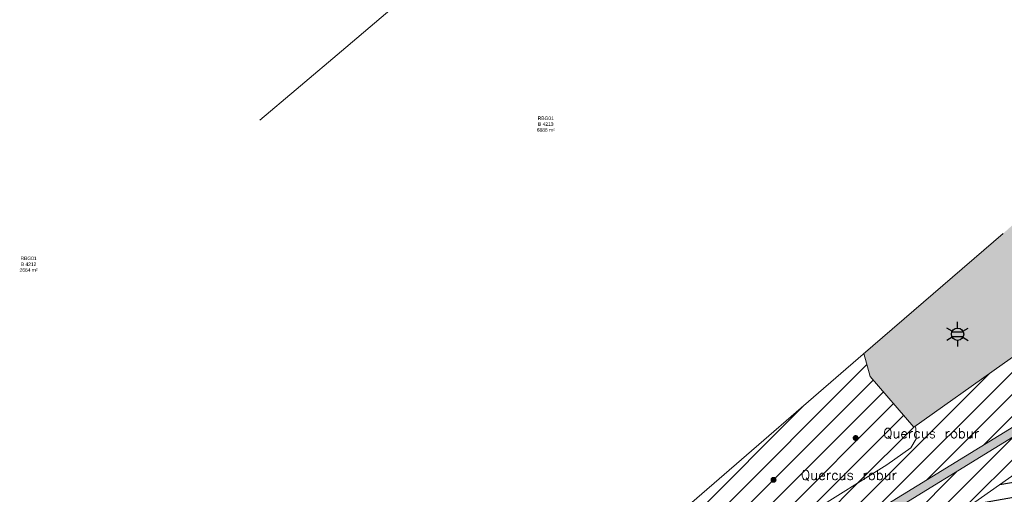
# Model space of a CAD drawing. Header units: metres. Extents: x 102852 to 107197, y 385458 to 392889.
# Tile 10 of 50: x 106627 to 106728, y 392616 to 392665. Entities that reach past the tile are written whole.
import ezdxf
from ezdxf.enums import TextEntityAlignment as Align

# ---------------------------------------------------------------- set-up
doc = ezdxf.new("R2010")
doc.units = ezdxf.units.M
for name, color, linetype, lineweight in [('0-BEPLANTING', 14, 'Continuous', 30), ('0-GRAS OM SPORTVELDEN', 2, 'Continuous', 30), ('0-GRAS SPORTVELDEN', 3, 'Continuous', 30), ('0-VERHARDING', 5, 'Continuous', 30), ('B-WE-GR-STRUIK-G', 90, 'Continuous', 13), ('B-WE-IE-OV-LICHTMAST-S', 40, 'Continuous', 30), ('B-WE-KG-GRENS-T18', 10, 'Continuous', 13), ('B-WE-OG-TOPOGRAFIE_BEBOUWING-G', 8, 'Continuous', 13), ('B-WE-VH-KANTVERHARDING-G', 60, 'Continuous', 13), ('B-WE-VW-MARKERING_LANGS_STREEP_DOORGETROKKEN-G', 7, 'Continuous', 13), ('Bomen', 84, 'Continuous', 0), ('Boomsoort', 10, 'Continuous', 0), ('N-WE-IE-TERREINAFSCHEIDING_KUNSTMATIG_HEKWERK-G', 6, 'Continuous', 0), ('X-XX-AL-VERWIJZING-S', 7, 'Continuous', 30)]:
    doc.layers.add(name, color=color, linetype=linetype, lineweight=lineweight)
doc.styles.add('NLCS-ISO', font='NLCS-ISO.ttf')
doc.styles.add('NLCS-ISO-T25', font='NLCS-ISO.ttf')
doc.styles.add('Style-txt', font='txt.shx')
pattern_1 = [(45, (0, 0), (-1.122532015, 1.122532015), [])]

# ---------------------------------------------------------------- blocks, each defined once
blk = doc.blocks.new('kadata_3')
at = {"layer": 'B-WE-OG-TOPOGRAFIE_BEBOUWING-G', "flags": 128}
for points in [[(106660.066, 392661.682), (106675.032, 392674.38)], [(106651.267, 392654.199), (106654.979, 392657.366), (106660.066, 392661.682)]]:
    blk.add_lwpolyline(points, dxfattribs=at)
at = {"layer": 'B-WE-KG-GRENS-T18', "char_height": 0.36, "attachment_point": 5, "style": 'NLCS-ISO-T25'}
for s, insert in [('\\fArial|b0|i0|c00|p39;RBG01\\PB 4213\\P6886 m²', (106680.581, 392653.808)), ('\\fArial|b0|i0|c00|p39;RBG01\\PB 4212\\P2664 m²', (106627.537, 392639.438))]:
    blk.add_mtext(s, dxfattribs=dict(at, insert=insert))
blk = doc.blocks.new('B-SIE-WEG_LICHTMAST-SO_8')
at = {"ltscale": 0.1}
for p, q in [((0, 1.27), (0, 2.53)), ((-1.1, 0.63), (-2.19, 1.27)), ((1.1, 0.63), (2.19, 1.27)), ((-1.1, -0.63), (-2.19, -1.27)), ((0, -1.27), (0, -2.53)), ((1.1, -0.63), (2.19, -1.27))]:
    blk.add_line(p, q, dxfattribs=at)
at = {"flags": 128}
for points in [[(-1.16, 0.5), (1.16, 0.5)], [(-1.16, -0.5), (1.16, -0.5)]]:
    blk.add_lwpolyline(points, dxfattribs=at)
at = {"ltscale": 0.1}
blk.add_circle((0, 0), 1.27, dxfattribs=at)
at = {"style": 'NLCS-ISO'}
blk.add_attdef('TYPE', text='', height=1.8, dxfattribs=at).set_placement((0, 2.53), align=Align.BOTTOM_CENTER)
blk = doc.blocks.new('MPOLYGON_195')
at = {"layer": 'Bomen', "flags": 128}
for points in [[(106703.71, 392617.43), (106703.7, 392617.38), (106704.19, 392617.38)], [(106703.7, 392617.38), (106703.7, 392617.33), (106704.2, 392617.33)], [(106703.7, 392617.38), (106704.19, 392617.38), (106704.2, 392617.33)], [(106703.7, 392617.33), (106703.7, 392617.28), (106704.19, 392617.28)], [(106703.7, 392617.33), (106704.2, 392617.33), (106704.19, 392617.28)], [(106703.7, 392617.28), (106703.71, 392617.24), (106704.18, 392617.24)], [(106703.7, 392617.28), (106704.19, 392617.28), (106704.18, 392617.24)], [(106703.74, 392617.47), (106703.71, 392617.43), (106704.18, 392617.43)], [(106703.71, 392617.43), (106704.18, 392617.43), (106704.19, 392617.38)], [(106703.71, 392617.24), (106703.74, 392617.19), (106704.15, 392617.19)], [(106703.71, 392617.24), (106704.18, 392617.24), (106704.15, 392617.19)], [(106703.77, 392617.51), (106703.74, 392617.47), (106704.15, 392617.47)], [(106703.74, 392617.47), (106704.15, 392617.47), (106704.18, 392617.43)], [(106703.74, 392617.19), (106703.77, 392617.16), (106704.12, 392617.16)], [(106703.74, 392617.19), (106704.15, 392617.19), (106704.12, 392617.16)], [(106703.81, 392617.54), (106703.77, 392617.51), (106704.12, 392617.51)], [(106703.77, 392617.51), (106704.12, 392617.51), (106704.15, 392617.47)], [(106703.77, 392617.16), (106703.81, 392617.12), (106704.08, 392617.12)], [(106703.77, 392617.16), (106704.12, 392617.16), (106704.08, 392617.12)], [(106703.85, 392617.56), (106703.81, 392617.54), (106704.08, 392617.54)], [(106703.81, 392617.54), (106704.08, 392617.54), (106704.12, 392617.51)], [(106703.81, 392617.12), (106703.85, 392617.1), (106704.04, 392617.1)], [(106703.81, 392617.12), (106704.08, 392617.12), (106704.04, 392617.1)], [(106703.9, 392617.58), (106703.85, 392617.56), (106704.04, 392617.56)], [(106703.85, 392617.56), (106704.04, 392617.56), (106704.08, 392617.54)], [(106703.85, 392617.1), (106703.9, 392617.09), (106703.99, 392617.09)], [(106703.85, 392617.1), (106704.04, 392617.1), (106703.99, 392617.09)], [(106703.95, 392617.58), (106703.9, 392617.58), (106703.99, 392617.58)], [(106703.9, 392617.58), (106703.99, 392617.58), (106704.04, 392617.56)], [(106703.9, 392617.09), (106703.99, 392617.09), (106703.95, 392617.08)]]:
    blk.add_lwpolyline(points, close=True, dxfattribs=at)
at = {"layer": 'Bomen', "color": 74, "true_color": 0x55aa00, "flags": 128}
for points in [[(106703.7, 392617.38), (106703.71, 392617.43)], [(106703.7, 392617.33), (106703.7, 392617.38)], [(106703.7, 392617.28), (106703.7, 392617.33)], [(106703.71, 392617.24), (106703.7, 392617.28)], [(106703.71, 392617.43), (106703.74, 392617.47)], [(106703.74, 392617.19), (106703.71, 392617.24)], [(106703.74, 392617.47), (106703.77, 392617.51)], [(106703.77, 392617.16), (106703.74, 392617.19)], [(106703.77, 392617.51), (106703.81, 392617.54)], [(106703.81, 392617.12), (106703.77, 392617.16)], [(106703.81, 392617.54), (106703.85, 392617.56)], [(106703.85, 392617.1), (106703.81, 392617.12)], [(106703.85, 392617.56), (106703.9, 392617.58)], [(106703.9, 392617.09), (106703.85, 392617.1)], [(106703.9, 392617.58), (106703.95, 392617.58)], [(106703.95, 392617.08), (106703.9, 392617.09)], [(106703.95, 392617.58), (106703.99, 392617.58)], [(106703.99, 392617.09), (106703.95, 392617.08)], [(106703.99, 392617.58), (106704.04, 392617.56)], [(106704.04, 392617.1), (106703.99, 392617.09)], [(106704.04, 392617.56), (106704.08, 392617.54)], [(106704.08, 392617.12), (106704.04, 392617.1)], [(106704.08, 392617.54), (106704.12, 392617.51)], [(106704.12, 392617.16), (106704.08, 392617.12)], [(106704.12, 392617.51), (106704.15, 392617.47)], [(106704.15, 392617.19), (106704.12, 392617.16)], [(106704.15, 392617.47), (106704.18, 392617.43)], [(106704.18, 392617.24), (106704.15, 392617.19)], [(106704.18, 392617.43), (106704.19, 392617.38)], [(106704.19, 392617.28), (106704.18, 392617.24)], [(106704.19, 392617.38), (106704.2, 392617.33)], [(106704.2, 392617.33), (106704.19, 392617.28)]]:
    blk.add_lwpolyline(points, dxfattribs=at)
at = {"layer": 'Bomen'}
for points in [[(106703.71, 392617.43), (106703.7, 392617.38), (106704.19, 392617.38)], [(106703.7, 392617.38), (106703.7, 392617.33), (106704.2, 392617.33)], [(106703.7, 392617.38), (106704.19, 392617.38), (106704.2, 392617.33)], [(106703.74, 392617.47), (106703.71, 392617.43), (106704.18, 392617.43)], [(106703.71, 392617.43), (106704.18, 392617.43), (106704.19, 392617.38)], [(106703.77, 392617.51), (106703.74, 392617.47), (106704.15, 392617.47)], [(106703.74, 392617.47), (106704.15, 392617.47), (106704.18, 392617.43)], [(106703.81, 392617.54), (106703.77, 392617.51), (106704.12, 392617.51)], [(106703.77, 392617.51), (106704.12, 392617.51), (106704.15, 392617.47)], [(106703.85, 392617.56), (106703.81, 392617.54), (106704.08, 392617.54)], [(106703.81, 392617.54), (106704.08, 392617.54), (106704.12, 392617.51)], [(106703.9, 392617.58), (106703.85, 392617.56), (106704.04, 392617.56)], [(106703.85, 392617.56), (106704.04, 392617.56), (106704.08, 392617.54)], [(106703.95, 392617.58), (106703.9, 392617.58), (106703.99, 392617.58)], [(106703.9, 392617.58), (106703.99, 392617.58), (106704.04, 392617.56)]]:
    blk.add_solid(points, dxfattribs=at)
at = {"layer": 'Bomen', "extrusion": (0, 0, -1)}
for points in [[(-106703.7, 392617.33), (-106703.7, 392617.28), (-106704.19, 392617.28)], [(-106703.7, 392617.33), (-106704.2, 392617.33), (-106704.19, 392617.28)], [(-106703.7, 392617.28), (-106703.71, 392617.24), (-106704.18, 392617.24)], [(-106703.7, 392617.28), (-106704.19, 392617.28), (-106704.18, 392617.24)], [(-106703.71, 392617.24), (-106703.74, 392617.19), (-106704.15, 392617.19)], [(-106703.71, 392617.24), (-106704.18, 392617.24), (-106704.15, 392617.19)], [(-106703.74, 392617.19), (-106703.77, 392617.16), (-106704.12, 392617.16)], [(-106703.74, 392617.19), (-106704.15, 392617.19), (-106704.12, 392617.16)], [(-106703.77, 392617.16), (-106703.81, 392617.12), (-106704.08, 392617.12)], [(-106703.77, 392617.16), (-106704.12, 392617.16), (-106704.08, 392617.12)], [(-106703.81, 392617.12), (-106703.85, 392617.1), (-106704.04, 392617.1)], [(-106703.81, 392617.12), (-106704.08, 392617.12), (-106704.04, 392617.1)], [(-106703.85, 392617.1), (-106703.9, 392617.09), (-106703.99, 392617.09)], [(-106703.85, 392617.1), (-106704.04, 392617.1), (-106703.99, 392617.09)], [(-106703.9, 392617.09), (-106703.99, 392617.09), (-106703.95, 392617.08)]]:
    blk.add_solid(points, dxfattribs=at)
blk = doc.blocks.new('MPOLYGON_196')
at = {"layer": 'Bomen', "flags": 128}
for points in [[(106712.16, 392621.75), (106712.14, 392621.71), (106712.6, 392621.71)], [(106712.19, 392621.79), (106712.16, 392621.75), (106712.58, 392621.75)], [(106712.16, 392621.75), (106712.58, 392621.75), (106712.6, 392621.71)], [(106712.23, 392621.82), (106712.19, 392621.79), (106712.55, 392621.79)], [(106712.19, 392621.79), (106712.55, 392621.79), (106712.58, 392621.75)], [(106712.27, 392621.84), (106712.23, 392621.82), (106712.51, 392621.82)], [(106712.23, 392621.82), (106712.51, 392621.82), (106712.55, 392621.79)], [(106712.32, 392621.86), (106712.27, 392621.84), (106712.47, 392621.84)], [(106712.27, 392621.84), (106712.47, 392621.84), (106712.51, 392621.82)], [(106712.37, 392621.86), (106712.32, 392621.86), (106712.42, 392621.86)], [(106712.32, 392621.86), (106712.42, 392621.86), (106712.47, 392621.84)], [(106712.14, 392621.71), (106712.12, 392621.66), (106712.62, 392621.66)], [(106712.12, 392621.66), (106712.12, 392621.61), (106712.62, 392621.61)], [(106712.12, 392621.66), (106712.62, 392621.66), (106712.62, 392621.61)], [(106712.12, 392621.61), (106712.12, 392621.56), (106712.62, 392621.56)], [(106712.12, 392621.61), (106712.62, 392621.61), (106712.62, 392621.56)], [(106712.12, 392621.56), (106712.14, 392621.51), (106712.6, 392621.51)], [(106712.12, 392621.56), (106712.62, 392621.56), (106712.6, 392621.51)], [(106712.14, 392621.71), (106712.6, 392621.71), (106712.62, 392621.66)], [(106712.14, 392621.51), (106712.16, 392621.47), (106712.58, 392621.47)], [(106712.14, 392621.51), (106712.6, 392621.51), (106712.58, 392621.47)], [(106712.16, 392621.47), (106712.19, 392621.43), (106712.55, 392621.43)], [(106712.16, 392621.47), (106712.58, 392621.47), (106712.55, 392621.43)], [(106712.19, 392621.43), (106712.23, 392621.4), (106712.51, 392621.4)], [(106712.19, 392621.43), (106712.55, 392621.43), (106712.51, 392621.4)], [(106712.23, 392621.4), (106712.27, 392621.38), (106712.47, 392621.38)], [(106712.23, 392621.4), (106712.51, 392621.4), (106712.47, 392621.38)], [(106712.27, 392621.38), (106712.32, 392621.36), (106712.42, 392621.36)], [(106712.27, 392621.38), (106712.47, 392621.38), (106712.42, 392621.36)], [(106712.32, 392621.36), (106712.42, 392621.36), (106712.37, 392621.36)]]:
    blk.add_lwpolyline(points, close=True, dxfattribs=at)
at = {"layer": 'Bomen', "color": 74, "true_color": 0x55aa00, "flags": 128}
for points in [[(106712.14, 392621.71), (106712.16, 392621.75)], [(106712.16, 392621.75), (106712.19, 392621.79)], [(106712.19, 392621.79), (106712.23, 392621.82)], [(106712.23, 392621.82), (106712.27, 392621.84)], [(106712.27, 392621.84), (106712.32, 392621.86)], [(106712.32, 392621.86), (106712.37, 392621.86)], [(106712.37, 392621.86), (106712.42, 392621.86)], [(106712.42, 392621.86), (106712.47, 392621.84)], [(106712.47, 392621.84), (106712.51, 392621.82)], [(106712.51, 392621.82), (106712.55, 392621.79)], [(106712.55, 392621.79), (106712.58, 392621.75)], [(106712.58, 392621.75), (106712.6, 392621.71)], [(106712.12, 392621.66), (106712.14, 392621.71)], [(106712.12, 392621.61), (106712.12, 392621.66)], [(106712.12, 392621.56), (106712.12, 392621.61)], [(106712.14, 392621.51), (106712.12, 392621.56)], [(106712.16, 392621.47), (106712.14, 392621.51)], [(106712.19, 392621.43), (106712.16, 392621.47)], [(106712.23, 392621.4), (106712.19, 392621.43)], [(106712.27, 392621.38), (106712.23, 392621.4)], [(106712.32, 392621.36), (106712.27, 392621.38)], [(106712.37, 392621.36), (106712.32, 392621.36)], [(106712.42, 392621.36), (106712.37, 392621.36)], [(106712.47, 392621.38), (106712.42, 392621.36)], [(106712.51, 392621.4), (106712.47, 392621.38)], [(106712.55, 392621.43), (106712.51, 392621.4)], [(106712.58, 392621.47), (106712.55, 392621.43)], [(106712.6, 392621.51), (106712.58, 392621.47)], [(106712.6, 392621.71), (106712.62, 392621.66)], [(106712.62, 392621.56), (106712.6, 392621.51)], [(106712.62, 392621.66), (106712.62, 392621.61)], [(106712.62, 392621.61), (106712.62, 392621.56)]]:
    blk.add_lwpolyline(points, dxfattribs=at)
at = {"layer": 'Bomen'}
for points in [[(106712.16, 392621.75), (106712.14, 392621.71), (106712.6, 392621.71)], [(106712.19, 392621.79), (106712.16, 392621.75), (106712.58, 392621.75)], [(106712.16, 392621.75), (106712.58, 392621.75), (106712.6, 392621.71)], [(106712.23, 392621.82), (106712.19, 392621.79), (106712.55, 392621.79)], [(106712.19, 392621.79), (106712.55, 392621.79), (106712.58, 392621.75)], [(106712.27, 392621.84), (106712.23, 392621.82), (106712.51, 392621.82)], [(106712.23, 392621.82), (106712.51, 392621.82), (106712.55, 392621.79)], [(106712.32, 392621.86), (106712.27, 392621.84), (106712.47, 392621.84)], [(106712.27, 392621.84), (106712.47, 392621.84), (106712.51, 392621.82)], [(106712.37, 392621.86), (106712.32, 392621.86), (106712.42, 392621.86)], [(106712.32, 392621.86), (106712.42, 392621.86), (106712.47, 392621.84)], [(106712.14, 392621.71), (106712.12, 392621.66), (106712.62, 392621.66)], [(106712.12, 392621.66), (106712.12, 392621.61), (106712.62, 392621.61)], [(106712.12, 392621.66), (106712.62, 392621.66), (106712.62, 392621.61)], [(106712.14, 392621.71), (106712.6, 392621.71), (106712.62, 392621.66)]]:
    blk.add_solid(points, dxfattribs=at)
at = {"layer": 'Bomen', "extrusion": (0, 0, -1)}
for points in [[(-106712.12, 392621.61), (-106712.12, 392621.56), (-106712.62, 392621.56)], [(-106712.12, 392621.61), (-106712.62, 392621.61), (-106712.62, 392621.56)], [(-106712.12, 392621.56), (-106712.14, 392621.51), (-106712.6, 392621.51)], [(-106712.12, 392621.56), (-106712.62, 392621.56), (-106712.6, 392621.51)], [(-106712.14, 392621.51), (-106712.16, 392621.47), (-106712.58, 392621.47)], [(-106712.14, 392621.51), (-106712.6, 392621.51), (-106712.58, 392621.47)], [(-106712.16, 392621.47), (-106712.19, 392621.43), (-106712.55, 392621.43)], [(-106712.16, 392621.47), (-106712.58, 392621.47), (-106712.55, 392621.43)], [(-106712.19, 392621.43), (-106712.23, 392621.4), (-106712.51, 392621.4)], [(-106712.19, 392621.43), (-106712.55, 392621.43), (-106712.51, 392621.4)], [(-106712.23, 392621.4), (-106712.27, 392621.38), (-106712.47, 392621.38)], [(-106712.23, 392621.4), (-106712.51, 392621.4), (-106712.47, 392621.38)], [(-106712.27, 392621.38), (-106712.32, 392621.36), (-106712.42, 392621.36)], [(-106712.27, 392621.38), (-106712.47, 392621.38), (-106712.42, 392621.36)], [(-106712.32, 392621.36), (-106712.42, 392621.36), (-106712.37, 392621.36)]]:
    blk.add_solid(points, dxfattribs=at)

msp = doc.modelspace()

# ---------------------------------------------------------------- hatches: boundary and pattern name
at = {"layer": '0-BEPLANTING'}
h = msp.add_hatch(dxfattribs=at)
h.set_pattern_fill('ANSI31', color=256, scale=0.1, pattern_type=2)
h.set_pattern_definition(pattern_1)
h.paths.add_polyline_path([(106692.78, 392603.3), (106700.32, 392608.97), (106707.81, 392614.02), (106715.56, 392618.86), (106718.03, 392620.61), (106718.56, 392621.54), (106718.55, 392622.62), (106718.47, 392622.84), (106718.33, 392622.74), (106713.86, 392627.91), (106713.21, 392630.28), (106713.13, 392630.21), (106696.09, 392615.44), (106673.86, 392596.38), (106667.22, 392590.79), (106667.97, 392590.16), (106670.19, 392587.87), (106670.99, 392587.69), (106672.91, 392588.23), (106676.65, 392590.7), (106684.03, 392596.59)])
at = {"layer": '0-GRAS OM SPORTVELDEN', "ltscale": 0.2}
h = msp.add_hatch(dxfattribs=at)
h.set_pattern_fill('ANSI31', color=256, scale=0.1, pattern_type=2)
h.set_pattern_definition([(45, (0.0001, -2e-20), (-1.122532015, 1.122532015), [])])
h.paths.add_polyline_path([(106699.61, 392543.22), (106701.79, 392544.74), (106698.69, 392548.14), (106698.07, 392548.89), (106697.59, 392549.57), (106696.58, 392551.04), (106692.04, 392557.72), (106684.6, 392552.9), (106684.38, 392552.03), (106686.38, 392549.08), (106672.57, 392539.69), (106666.75, 392548.27), (106680.54, 392557.64), (106682.54, 392554.69), (106683.48, 392554.53), (106690.96, 392559.34), (106674.18, 392584.16), (106703.3, 392607.17), (106704.27, 392607.95), (106705.3, 392608.52), (106736.99, 392627.97), (106743.11, 392619.57), (106745.32, 392621.21), (106744.7, 392621.92), (106745.5, 392622.47), (106746.06, 392621.74), (106748.22, 392623.29), (106748.14, 392623.45), (106737.28, 392636.27), (106736.45, 392635.57), (106718.47, 392622.84), (106718.55, 392622.62), (106718.56, 392621.54), (106718.03, 392620.61), (106715.56, 392618.86), (106707.81, 392614.02), (106700.32, 392608.97), (106692.78, 392603.3), (106684.03, 392596.59), (106676.65, 392590.7), (106672.91, 392588.23), (106670.99, 392587.69), (106670.19, 392587.87), (106667.97, 392590.16), (106667.45, 392589.5), (106669.97, 392587.49), (106668.45, 392585.37), (106665.82, 392587.46), (106665.2, 392586.68), (106667.22, 392585.28), (106669.82, 392582.76), (106671.34, 392581.09), (106672.67, 392579.29), (106673.83, 392577.42), (106675.12, 392575.37), (106679.12, 392570.63), (106682.14, 392566.65), (106682.7, 392565.33), (106682.66, 392564.34), (106681.47, 392562.83), (106679.19, 392561.81), (106677.8, 392562.22), (106676.53, 392563.93), (106671.75, 392572.29), (106652.07, 392554.82), (106655.27, 392551.97), (106661.42, 392546.59), (106672.08, 392538.84), (106682, 392532.19), (106682.77, 392533.04), (106686.62, 392536.64), (106687.39, 392536.81), (106688.82, 392535.82), (106697.27, 392530.66), (106697.65, 392537.64), (106698.71, 392541.65)])
h = msp.add_hatch(dxfattribs=at)
h.set_pattern_fill('ANSI31', color=256, scale=0.1, pattern_type=2)
h.set_pattern_definition(pattern_1)
h.paths.add_polyline_path([(106755.85, 392600.52), (106736.7, 392626.77), (106705.88, 392607.83), (106704.68, 392607.08), (106675.46, 392583.98), (106691.59, 392560.03), (106697.23, 392551.7), (106698.23, 392552.36), (106698.39, 392552.1), (106698.77, 392552.36), (106700.07, 392550.34), (106699.86, 392550.18), (106699.97, 392549.95), (106698.91, 392549.21), (106702.63, 392545.22), (106706.77, 392539.36), (106709.24, 392541.09), (106684.13, 392576.95), (106679.97, 392582.91), (106679.48, 392583.58), (106680.28, 392584.25), (106686.11, 392588.3), (106691.37, 392591.92), (106700.5, 392598.24), (106704.72, 392601.15), (106710.81, 392605.44), (106714.92, 392608.29), (106724.02, 392614.63), (106729.29, 392618.35), (106735.15, 392622.37), (106735.89, 392622.86), (106736.39, 392622.15), (106740.8, 392615.9), (106765.93, 392579.75), (106769.24, 392582.11), (106769.17, 392582.2), (106767.74, 392584.21)])
at = {"layer": '0-GRAS SPORTVELDEN'}
h = msp.add_hatch(dxfattribs=at)
h.set_pattern_fill('HATCH', color=256, scale=0.1, style=0, pattern_type=2)
h.set_pattern_definition([(10, (106743.9485, 392580.1995), (-0.260472, 1.477212), [])])
h.paths.add_polyline_path([(106740.8, 392615.9), (106736.39, 392622.15), (106735.15, 392622.37), (106729.29, 392618.35), (106724.02, 392614.63), (106714.92, 392608.29), (106710.81, 392605.44), (106704.72, 392601.15), (106700.5, 392598.24), (106691.37, 392591.92), (106686.11, 392588.3), (106680.28, 392584.25), (106679.97, 392582.91), (106684.13, 392576.95), (106709.76, 392540.35), (106734.97, 392504.11), (106739.04, 392498.3), (106740.41, 392498.04), (106746.05, 392501.89), (106751.54, 392505.72), (106760.6, 392511.87), (106764.74, 392514.81), (106770.87, 392519.03), (106775.17, 392521.9), (106784.34, 392528.17), (106790.02, 392532.05), (106795.49, 392535.82), (106795.81, 392537.13), (106765.93, 392579.75)])
at = {"layer": '0-VERHARDING', "true_color": 0x939598}
for points in [[(106718.33, 392622.74), (106713.86, 392627.91), (106713.21, 392630.28), (106727.5, 392642.6), (106729.17, 392644.09), (106734.78, 392637.47), (106736.45, 392635.57), (106718.47, 392622.84)], [(106701.79, 392544.74), (106698.69, 392548.14), (106698.07, 392548.89), (106697.59, 392549.57), (106696.58, 392551.04), (106692.04, 392557.72), (106690.96, 392559.34), (106674.18, 392584.16), (106703.3, 392607.17), (106704.27, 392607.95), (106705.3, 392608.52), (106736.99, 392627.97), (106736.7, 392626.77), (106705.88, 392607.83), (106704.68, 392607.08), (106675.46, 392583.98), (106691.59, 392560.03), (106697.23, 392551.7), (106697.43, 392551.67), (106698.91, 392549.42), (106698.91, 392549.21), (106702.63, 392545.22), (106701.97, 392544.86)]]:
    msp.add_hatch(color=252, dxfattribs=at).paths.add_polyline_path(points)

# ---------------------------------------------------------------- linework, layer by layer
at = {"layer": 'B-WE-GR-STRUIK-G', "flags": 128}
msp.add_lwpolyline([(106718.47, 392622.84), (106718.55, 392622.62), (106718.56, 392621.54), (106718.03, 392620.61), (106715.56, 392618.86), (106707.81, 392614.02), (106700.32, 392608.97), (106692.78, 392603.3), (106684.03, 392596.59), (106676.65, 392590.7), (106672.91, 392588.23), (106670.99, 392587.69), (106670.19, 392587.87), (106667.97, 392590.16)], dxfattribs=at)
at = {"layer": 'B-WE-VH-KANTVERHARDING-G', "flags": 128}
for points in [[(106736.45, 392635.57), (106737.28, 392636.27), (106748.14, 392623.45), (106748.22, 392623.29), (106746.06, 392621.74), (106745.5, 392622.47), (106744.7, 392621.92), (106745.32, 392621.21), (106743.11, 392619.57), (106736.99, 392627.97), (106705.3, 392608.52), (106704.27, 392607.95), (106703.3, 392607.17), (106674.18, 392584.16)], [(106736.7, 392626.77), (106705.88, 392607.83), (106704.68, 392607.08), (106703.59, 392606.23), (106675.46, 392583.98)]]:
    msp.add_lwpolyline(points, dxfattribs=at)
at = {"layer": 'B-WE-VW-MARKERING_LANGS_STREEP_DOORGETROKKEN-G', "flags": 128}
msp.add_lwpolyline([(106734.97, 392504.11), (106709.76, 392540.35), (106684.13, 392576.95), (106679.97, 392582.91), (106679.48, 392583.58), (106680.28, 392584.25), (106686.11, 392588.3), (106691.37, 392591.92), (106700.5, 392598.24), (106704.72, 392601.15), (106710.81, 392605.44), (106714.92, 392608.29), (106724.02, 392614.63), (106729.29, 392618.35)], dxfattribs=at)
at = {"layer": 'N-WE-IE-TERREINAFSCHEIDING_KUNSTMATIG_HEKWERK-G', "flags": 128}
for points in [[(106727.5, 392642.6), (106713.13, 392630.21), (106696.09, 392615.44), (106673.86, 392596.38), (106667.22, 392590.79), (106667.97, 392590.16), (106665.2, 392586.68), (106667.22, 392585.28), (106669.82, 392582.76), (106671.34, 392581.09), (106672.67, 392579.29), (106673.83, 392577.42), (106675.12, 392575.37), (106671.75, 392572.29), (106652.07, 392554.82), (106647.01, 392550.41), (106685.56, 392524.06)], [(106713.21, 392630.28), (106713.86, 392627.91), (106718.33, 392622.74), (106736.45, 392635.57), (106735.42, 392636.81), (106736.22, 392637.5)]]:
    msp.add_lwpolyline(points, dxfattribs=at)

# ---------------------------------------------------------------- block references
at = {"layer": 'B-WE-IE-OV-LICHTMAST-S', "xscale": 0.5, "yscale": 0.5, "zscale": 0.5, "rotation": 360}
msp.add_blockref('B-SIE-WEG_LICHTMAST-SO_8', (106722.82, 392632.26), dxfattribs=at)
at = {"layer": 'Bomen', "rotation": 360}
for name in ['MPOLYGON_196', 'MPOLYGON_195']:
    msp.add_blockref(name, (0, 0, 0.13), dxfattribs=at)
at = {"layer": 'X-XX-AL-VERWIJZING-S', "rotation": 360}
msp.add_blockref('kadata_3', (0, 0), dxfattribs=at)

# ---------------------------------------------------------------- texts
at = {"layer": 'Boomsoort', "color": 7, "style": 'Style-txt'}
for p in [(106725.04, 392621.61, 0.13), (106716.61, 392617.33, 0.13)]:
    msp.add_text('Quercus robur', height=1, dxfattribs=at).set_placement(p, align=Align.RIGHT)

doc.saveas('drawing.dxf')
